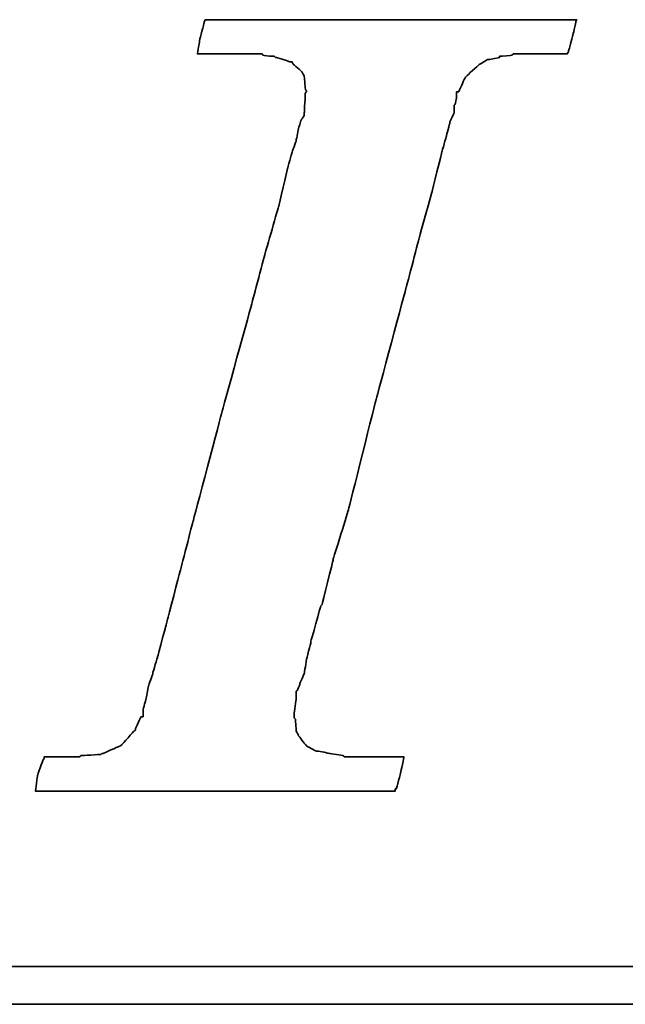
# Model space of a CAD drawing. Header units: millimetres. Extents: x 40 to 336, y 365 to 480.
# Tile 34 of 54: x 268.41 to 270.2, y 401.16 to 404.07. Entities that reach past the tile are written whole.
import ezdxf

# ---------------------------------------------------------------- set-up
doc = ezdxf.new("R2010")
doc.units = ezdxf.units.MM
doc.layers.add('DIM', color=4, linetype='Continuous')
doc.layers.add('layer 1', color=7, linetype='Continuous')

# ---------------------------------------------------------------- blocks, each defined once
blk = doc.blocks.new('TBI MOTION logo(完整正式版)')
at = {"layer": 'layer 1', "color": 22, "lineweight": 35}
for points, knots in [([(-40.59125, -7.94375), (-40.59125, -7.94375), (-40.97375, -7.94375), (-40.97375, -7.94375), (-40.97375, -7.94375), (-40.97375, -7.94375), (-41.38125, -7.94375), (-41.38125, -7.94375), (-41.38125, -7.94375), (-41.38125, -7.94375), (-41.54875, -7.94375), (-41.54875, -7.94375), (-41.54875, -7.94375), (-41.54875, -7.94375), (-41.59875, -7.94375), (-41.59875, -7.94375), (-41.59875, -7.94375), (-41.59875, -7.94375), (-41.88375, -7.94375), (-41.88375, -7.94375), (-41.88375, -7.94375), (-41.88375, -7.94375), (-41.90875, -7.91875), (-41.90875, -7.91875), (-41.90875, -7.91875), (-41.90875, -7.91875), (-42.19875, -7.87125), (-42.19875, -7.87125), (-42.19875, -7.87125), (-42.19875, -7.87125), (-42.43875, -7.82375), (-42.43875, -7.82375), (-42.43875, -7.82375), (-42.43875, -7.82375), (-42.45875, -7.82375), (-42.45875, -7.82375), (-42.45875, -7.82375), (-42.45875, -7.82375), (-42.48625, -7.82375), (-42.48625, -7.82375), (-42.48625, -7.82375), (-42.48625, -7.82375), (-42.67625, -7.72375), (-42.67625, -7.72375), (-42.67625, -7.72375), (-42.67625, -7.72375), (-42.70125, -7.70375), (-42.70125, -7.70375), (-42.70125, -7.70375), (-42.70125, -7.70375), (-42.72375, -7.67875), (-42.72375, -7.67875), (-42.72375, -7.67875), (-42.72375, -7.67875), (-42.86875, -7.48875), (-42.86875, -7.48875), (-42.86875, -7.48875), (-42.86875, -7.48875), (-42.89375, -7.43875), (-42.89375, -7.43875), (-42.89375, -7.43875), (-42.89375, -7.43875), (-42.91875, -7.38875), (-42.91875, -7.38875), (-42.91875, -7.38875), (-42.91875, -7.38875), (-42.93875, -7.12875), (-42.93875, -7.12875), (-42.93875, -7.12875), (-42.93875, -7.12875), (-42.96375, -7.10375), (-42.96375, -7.10375), (-42.96375, -7.10375), (-42.96375, -7.10375), (-42.96375, -7.05375), (-42.96375, -7.05375), (-42.96375, -7.05375), (-42.96375, -7.05375), (-42.96375, -7.00875), (-42.96375, -7.00875), (-42.96375, -7.00875), (-42.96375, -7.00875), (-42.91875, -6.69625), (-42.91875, -6.69625), (-42.91875, -6.69625), (-42.91875, -6.69625), (-42.91875, -6.62375), (-42.91875, -6.62375), (-42.91875, -6.62375), (-42.91875, -6.62375), (-42.91875, -6.59625), (-42.91875, -6.59625), (-42.91875, -6.59625), (-42.91875, -6.59625), (-42.91875, -6.57375), (-42.91875, -6.57375), (-42.91875, -6.57375), (-42.91875, -6.57375), (-42.91875, -6.52875), (-42.91875, -6.52875), (-42.91875, -6.52875), (-42.91875, -6.52875), (-42.89375, -6.50375), (-42.89375, -6.50375), (-42.89375, -6.50375), (-42.89375, -6.50375), (-42.84375, -6.38375), (-42.84375, -6.38375), (-42.84375, -6.38375), (-42.84375, -6.38375), (-42.84375, -6.35875), (-42.84375, -6.35875), (-42.84375, -6.35875), (-42.84375, -6.35875), (-42.74625, -6.14375), (-42.74625, -6.14375), (-42.74625, -6.14375), (-42.74625, -6.14375), (-42.70125, -5.85375), (-42.70125, -5.85375), (-42.70125, -5.85375), (-42.70125, -5.85375), (-42.60375, -5.47125), (-42.60375, -5.47125), (-42.60375, -5.47125), (-42.60375, -5.47125), (-42.60375, -5.44875), (-42.60375, -5.44875), (-42.60375, -5.44875), (-42.60375, -5.44875), (-42.38875, -4.67875), (-42.38875, -4.67875), (-42.38875, -4.67875), (-42.38875, -4.67875), (-42.36375, -4.65375), (-42.36375, -4.65375), (-42.36375, -4.65375), (-42.36375, -4.65375), (-42.12375, -3.69625), (-42.12375, -3.69625), (-42.12375, -3.69625), (-42.12375, -3.69625), (-42.12375, -3.67374), (-42.12375, -3.67374), (-42.12375, -3.67374), (-42.12375, -3.67374), (-41.78875, -2.59374), (-41.78875, -2.59374), (-41.78875, -2.59374), (-41.78875, -2.59374), (-41.18875, -0.19375), (-41.18875, -0.19375), (-41.18875, -0.19375), (-41.18875, -0.19375), (-40.54375, 2.20624), (-40.54375, 2.20624), (-40.54375, 2.20624), (-40.54375, 2.20624), (-40.25375, 3.30875), (-40.25375, 3.30875), (-40.25375, 3.30875), (-40.25375, 3.30875), (-39.98875, 4.27125), (-39.98875, 4.27125), (-39.98875, 4.27125), (-39.98875, 4.27125), (-39.77375, 5.13125), (-39.77375, 5.13125), (-39.77375, 5.13125), (-39.77375, 5.13125), (-39.67875, 5.47125), (-39.67875, 5.47125), (-39.67875, 5.47125), (-39.67875, 5.47125), (-39.60375, 5.75625), (-39.60375, 5.75625), (-39.60375, 5.75625), (-39.60375, 5.75625), (-39.60375, 5.78125), (-39.60375, 5.78125), (-39.60375, 5.78125), (-39.60375, 5.78125), (-39.50875, 5.97125), (-39.50875, 5.97125), (-39.50875, 5.97125), (-39.50875, 5.97125), (-39.50875, 6.13875), (-39.50875, 6.13875), (-39.50875, 6.13875), (-39.50875, 6.13875), (-39.48625, 6.16625), (-39.48625, 6.16625), (-39.48625, 6.16625), (-39.48625, 6.16625), (-39.46125, 6.28625), (-39.46125, 6.28625), (-39.46125, 6.28625), (-39.46125, 6.28625), (-39.46125, 6.42625), (-39.46125, 6.42625), (-39.46125, 6.42625), (-39.46125, 6.42625), (-39.41375, 6.42625), (-39.41375, 6.42625), (-39.41375, 6.42625), (-39.41375, 6.42625), (-39.29375, 6.69125), (-39.29375, 6.69125), (-39.29375, 6.69125), (-39.29375, 6.69125), (-39.26875, 6.74125), (-39.26875, 6.74125), (-39.26875, 6.74125), (-39.26875, 6.74125), (-39.24375, 6.76625), (-39.24375, 6.76625), (-39.24375, 6.76625), (-39.24375, 6.76625), (-38.98375, 7.00624), (-38.98375, 7.00624), (-38.98375, 7.00624), (-38.98375, 7.00624), (-38.95625, 7.02624), (-38.95625, 7.02624), (-38.95625, 7.02624), (-38.95625, 7.02624), (-38.78875, 7.12624), (-38.78875, 7.12624), (-38.78875, 7.12624), (-38.78875, 7.12624), (-38.76375, 7.12624), (-38.76375, 7.12624), (-38.76375, 7.12624), (-38.76375, 7.12624), (-38.74375, 7.12624), (-38.74375, 7.12624), (-38.74375, 7.12624), (-38.74375, 7.12624), (-38.52875, 7.17125), (-38.52875, 7.17125), (-38.52875, 7.17125), (-38.52875, 7.17125), (-38.52875, 7.19624), (-38.52875, 7.19624), (-38.52875, 7.19624), (-38.52875, 7.19624), (-38.50375, 7.19624), (-38.50375, 7.19624), (-38.50375, 7.19624), (-38.50375, 7.19624), (-38.26125, 7.21875), (-38.26125, 7.21875), (-38.26125, 7.21875), (-38.26125, 7.21875), (-38.23875, 7.24624), (-38.23875, 7.24624), (-38.23875, 7.24624), (-38.23875, 7.24624), (-38.21625, 7.24624), (-38.21625, 7.24624), (-38.21625, 7.24624), (-38.21625, 7.24624), (-38.18875, 7.24624), (-38.18875, 7.24624), (-38.18875, 7.24624), (-38.18875, 7.24624), (-37.90375, 7.24624), (-37.90375, 7.24624), (-37.90375, 7.24624), (-37.90375, 7.24624), (-37.85375, 7.24624), (-37.85375, 7.24624), (-37.85375, 7.24624), (-37.85375, 7.24624), (-37.75875, 7.24624), (-37.75875, 7.24624), (-37.75875, 7.24624), (-37.75875, 7.24624), (-37.42375, 7.24624), (-37.42375, 7.24624), (-37.42375, 7.24624), (-37.42375, 7.24624), (-37.08875, 7.24624), (-37.08875, 7.24624), (-37.08875, 7.24624), (-37.08875, 7.24624), (-37.06375, 7.24624), (-37.06375, 7.24624), (-37.06375, 7.24624), (-37.06375, 7.24624), (-37.06375, 7.26624), (-37.06375, 7.26624), (-37.06375, 7.26624), (-37.06375, 7.26624), (-37.03875, 7.29125), (-37.03875, 7.29125), (-37.03875, 7.29125), (-37.03875, 7.29125), (-37.03875, 7.31625), (-37.03875, 7.31625), (-37.03875, 7.31625), (-37.03875, 7.31625), (-36.94125, 7.67625), (-36.94125, 7.67625), (-36.94125, 7.67625), (-36.94125, 7.67625), (-36.86875, 7.98625), (-36.86875, 7.98625), (-36.86875, 7.98625), (-36.86875, 7.98625), (-36.98875, 7.98625), (-36.98875, 7.98625), (-36.98875, 7.98625), (-36.98875, 7.98625), (-37.42375, 7.98625), (-37.42375, 7.98625), (-37.42375, 7.98625), (-37.42375, 7.98625), (-37.94875, 7.98625), (-37.94875, 7.98625), (-37.94875, 7.98625), (-37.94875, 7.98625), (-38.57375, 7.98625), (-38.57375, 7.98625), (-38.57375, 7.98625), (-38.57375, 7.98625), (-39.29375, 7.98625), (-39.29375, 7.98625), (-39.29375, 7.98625), (-39.29375, 7.98625), (-40.82875, 7.98625), (-40.82875, 7.98625), (-40.82875, 7.98625), (-40.82875, 7.98625), (-42.36375, 7.98625), (-42.36375, 7.98625), (-42.36375, 7.98625), (-42.36375, 7.98625), (-43.08375, 7.98625), (-43.08375, 7.98625), (-43.08375, 7.98625), (-43.08375, 7.98625), (-43.70875, 7.98625), (-43.70875, 7.98625), (-43.70875, 7.98625), (-43.70875, 7.98625), (-44.23375, 7.98625), (-44.23375, 7.98625), (-44.23375, 7.98625), (-44.23375, 7.98625), (-44.66875, 7.98625), (-44.66875, 7.98625), (-44.66875, 7.98625), (-44.66875, 7.98625), (-44.88375, 7.98625), (-44.88375, 7.98625), (-44.88375, 7.98625), (-44.88375, 7.98625), (-44.90875, 7.94125), (-44.90875, 7.94125), (-44.90875, 7.94125), (-44.90875, 7.94125), (-44.90875, 7.91625), (-44.90875, 7.91625), (-44.90875, 7.91625), (-44.90875, 7.91625), (-45.00375, 7.55625), (-45.00375, 7.55625), (-45.00375, 7.55625), (-45.00375, 7.55625), (-45.05375, 7.24624), (-45.05375, 7.24624), (-45.05375, 7.24624), (-45.05375, 7.24624), (-44.61875, 7.24624), (-44.61875, 7.24624), (-44.61875, 7.24624), (-44.61875, 7.24624), (-44.11375, 7.24624), (-44.11375, 7.24624), (-44.11375, 7.24624), (-44.11375, 7.24624), (-43.99375, 7.24624), (-43.99375, 7.24624), (-43.99375, 7.24624), (-43.99375, 7.24624), (-43.94625, 7.24624), (-43.94625, 7.24624), (-43.94625, 7.24624), (-43.94625, 7.24624), (-43.92374, 7.24624), (-43.92374, 7.24624), (-43.92374, 7.24624), (-43.92374, 7.24624), (-43.65875, 7.24624), (-43.65875, 7.24624), (-43.65875, 7.24624), (-43.65875, 7.24624), (-43.63875, 7.21875), (-43.63875, 7.21875), (-43.63875, 7.21875), (-43.63875, 7.21875), (-43.46875, 7.19624), (-43.46875, 7.19624), (-43.46875, 7.19624), (-43.46875, 7.19624), (-43.39875, 7.19624), (-43.39875, 7.19624), (-43.39875, 7.19624), (-43.39875, 7.19624), (-43.37125, 7.17125), (-43.37125, 7.17125), (-43.37125, 7.17125), (-43.37125, 7.17125), (-43.34875, 7.17125), (-43.34875, 7.17125), (-43.34875, 7.17125), (-43.34875, 7.17125), (-43.20375, 7.12624), (-43.20375, 7.12624), (-43.20375, 7.12624), (-43.20375, 7.12624), (-43.05875, 7.07624), (-43.05875, 7.07624), (-43.05875, 7.07624), (-43.05875, 7.07624), (-43.01375, 7.07624), (-43.01375, 7.07624), (-43.01375, 7.07624), (-43.01375, 7.07624), (-42.98875, 7.02624), (-42.98875, 7.02624), (-42.98875, 7.02624), (-42.98875, 7.02624), (-42.79875, 6.86125), (-42.79875, 6.86125), (-42.79875, 6.86125), (-42.79875, 6.86125), (-42.77375, 6.81125), (-42.77375, 6.81125), (-42.77375, 6.81125), (-42.77375, 6.81125), (-42.74625, 6.76625), (-42.74625, 6.76625), (-42.74625, 6.76625), (-42.74625, 6.76625), (-42.72375, 6.47625), (-42.72375, 6.47625), (-42.72375, 6.47625), (-42.72375, 6.47625), (-42.70125, 6.45124), (-42.70125, 6.45124), (-42.70125, 6.45124), (-42.70125, 6.45124), (-42.70125, 6.42625), (-42.70125, 6.42625), (-42.70125, 6.42625), (-42.70125, 6.42625), (-42.72375, 6.40625), (-42.72375, 6.40625), (-42.72375, 6.40625), (-42.72375, 6.40625), (-42.74625, 5.97125), (-42.74625, 5.97125), (-42.74625, 5.97125), (-42.74625, 5.97125), (-42.74625, 5.94625), (-42.74625, 5.94625), (-42.74625, 5.94625), (-42.74625, 5.94625), (-42.74625, 5.92625), (-42.74625, 5.92625), (-42.74625, 5.92625), (-42.74625, 5.92625), (-42.77375, 5.87625), (-42.77375, 5.87625), (-42.77375, 5.87625), (-42.77375, 5.87625), (-42.81875, 5.80625), (-42.81875, 5.80625), (-42.81875, 5.80625), (-42.81875, 5.80625), (-42.86875, 5.63625), (-42.86875, 5.63625), (-42.86875, 5.63625), (-42.86875, 5.63625), (-42.91875, 5.39625), (-42.91875, 5.39625), (-42.91875, 5.39625), (-42.91875, 5.39625), (-42.91875, 5.37124), (-42.91875, 5.37124), (-42.91875, 5.37124), (-42.91875, 5.37124), (-43.01375, 5.10874), (-43.01375, 5.10874), (-43.01375, 5.10874), (-43.01375, 5.10874), (-43.10875, 4.77124), (-43.10875, 4.77124), (-43.10875, 4.77124), (-43.10875, 4.77124), (-43.29875, 3.95625), (-43.29875, 3.95625), (-43.29875, 3.95625), (-43.29875, 3.95625), (-43.58875, 2.95125), (-43.58875, 2.95125), (-43.58875, 2.95125), (-43.58875, 2.95125), (-43.87375, 1.87125), (-43.87375, 1.87125), (-43.87375, 1.87125), (-43.87375, 1.87125), (-44.52625, -0.50374), (-44.52625, -0.50374), (-44.52625, -0.50374), (-44.52625, -0.50374), (-45.14875, -2.85375), (-45.14875, -2.85375), (-45.14875, -2.85375), (-45.14875, -2.85375), (-45.43375, -3.95875), (-45.43375, -3.95875), (-45.43375, -3.95875), (-45.43375, -3.95875), (-45.69875, -4.96875), (-45.69875, -4.96875), (-45.69875, -4.96875), (-45.69875, -4.96875), (-45.91375, -5.78375), (-45.91375, -5.78375), (-45.91375, -5.78375), (-45.91375, -5.78375), (-46.01375, -6.11875), (-46.01375, -6.11875), (-46.01375, -6.11875), (-46.01375, -6.11875), (-46.01375, -6.14375), (-46.01375, -6.14375), (-46.01375, -6.14375), (-46.01375, -6.14375), (-46.10875, -6.40875), (-46.10875, -6.40875), (-46.10875, -6.40875), (-46.10875, -6.40875), (-46.15375, -6.64875), (-46.15375, -6.64875), (-46.15375, -6.64875), (-46.15375, -6.64875), (-46.20375, -6.83875), (-46.20375, -6.83875), (-46.20375, -6.83875), (-46.20375, -6.83875), (-46.22875, -6.93375), (-46.22875, -6.93375), (-46.22875, -6.93375), (-46.22875, -6.93375), (-46.22875, -7.07875), (-46.22875, -7.07875), (-46.22875, -7.07875), (-46.22875, -7.07875), (-46.27375, -7.07875), (-46.27375, -7.07875), (-46.27375, -7.07875), (-46.27375, -7.07875), (-46.39375, -7.34375), (-46.39375, -7.34375), (-46.39375, -7.34375), (-46.39375, -7.34375), (-46.39375, -7.36875), (-46.39375, -7.36875), (-46.39375, -7.36875), (-46.39375, -7.36875), (-46.42125, -7.38875), (-46.42125, -7.38875), (-46.42125, -7.38875), (-46.42125, -7.38875), (-46.68375, -7.67875), (-46.68375, -7.67875), (-46.68375, -7.67875), (-46.68375, -7.67875), (-46.70875, -7.70375), (-46.70875, -7.70375), (-46.70875, -7.70375), (-46.70875, -7.70375), (-46.75375, -7.72375), (-46.75375, -7.72375), (-46.75375, -7.72375), (-46.75375, -7.72375), (-47.08875, -7.87125), (-47.08875, -7.87125), (-47.08875, -7.87125), (-47.08875, -7.87125), (-47.11625, -7.87125), (-47.11625, -7.87125), (-47.11625, -7.87125), (-47.11625, -7.87125), (-47.13875, -7.89375), (-47.13875, -7.89375), (-47.13875, -7.89375), (-47.13875, -7.89375), (-47.56875, -7.91875), (-47.56875, -7.91875), (-47.56875, -7.91875), (-47.56875, -7.91875), (-47.59625, -7.94375), (-47.59625, -7.94375), (-47.59625, -7.94375), (-47.59625, -7.94375), (-47.64375, -7.94375), (-47.64375, -7.94375), (-47.64375, -7.94375), (-47.64375, -7.94375), (-47.73625, -7.94375), (-47.73625, -7.94375), (-47.73625, -7.94375), (-47.73625, -7.94375), (-48.07375, -7.94375), (-48.07375, -7.94375), (-48.07375, -7.94375), (-48.07375, -7.94375), (-48.36125, -7.94375), (-48.36125, -7.94375), (-48.36125, -7.94375), (-48.36125, -7.94375), (-48.36125, -7.96625), (-48.36125, -7.96625), (-48.36125, -7.96625), (-48.36125, -7.96625), (-48.36125, -7.99125), (-48.36125, -7.99125), (-48.36125, -7.99125), (-48.36125, -7.99125), (-48.38875, -8.01375), (-48.38875, -8.01375), (-48.38875, -8.01375), (-48.38875, -8.01375), (-48.50875, -8.34875), (-48.50875, -8.34875), (-48.50875, -8.34875), (-48.50875, -8.34875), (-48.55375, -8.68625), (-48.55375, -8.68625), (-48.55375, -8.68625), (-48.55375, -8.68625), (-48.45875, -8.68625), (-48.45875, -8.68625), (-48.45875, -8.68625), (-48.45875, -8.68625), (-48.07375, -8.68625), (-48.07375, -8.68625), (-48.07375, -8.68625), (-48.07375, -8.68625), (-47.52375, -8.68625), (-47.52375, -8.68625), (-47.52375, -8.68625), (-47.52375, -8.68625), (-46.92375, -8.68625), (-46.92375, -8.68625), (-46.92375, -8.68625), (-46.92375, -8.68625), (-46.25375, -8.68625), (-46.25375, -8.68625), (-46.25375, -8.68625), (-46.25375, -8.68625), (-46.20375, -8.68625), (-46.20375, -8.68625), (-46.20375, -8.68625), (-46.20375, -8.68625), (-44.71375, -8.68625), (-44.71375, -8.68625), (-44.71375, -8.68625), (-44.71375, -8.68625), (-43.22875, -8.68625), (-43.22875, -8.68625), (-43.22875, -8.68625), (-43.22875, -8.68625), (-42.55875, -8.68625), (-42.55875, -8.68625), (-42.55875, -8.68625), (-42.55875, -8.68625), (-42.50875, -8.68625), (-42.50875, -8.68625), (-42.50875, -8.68625), (-42.50875, -8.68625), (-41.93375, -8.68625), (-41.93375, -8.68625), (-41.93375, -8.68625), (-41.93375, -8.68625), (-41.38125, -8.68625), (-41.38125, -8.68625), (-41.38125, -8.68625), (-41.38125, -8.68625), (-40.97375, -8.68625), (-40.97375, -8.68625), (-40.97375, -8.68625), (-40.97375, -8.68625), (-40.78125, -8.68625), (-40.78125, -8.68625), (-40.78125, -8.68625), (-40.78125, -8.68625), (-40.78125, -8.63875), (-40.78125, -8.63875), (-40.78125, -8.63875), (-40.78125, -8.63875), (-40.75875, -8.63875), (-40.75875, -8.63875), (-40.75875, -8.63875), (-40.75875, -8.63875), (-40.66375, -8.27875), (-40.66375, -8.27875), (-40.66375, -8.27875), (-40.66375, -8.27875), (-40.59125, -7.94375), (-40.59125, -7.94375)], [0, 0, 0, 0, 0.00558659, 0.00558659, 0.00558659, 0.0055866, 0.01117318, 0.01117318, 0.01117318, 0.01117319, 0.01675978, 0.01675978, 0.01675978, 0.01675979, 0.02234637, 0.02234637, 0.02234637, 0.02234638, 0.02793296, 0.02793296, 0.02793296, 0.02793297, 0.03351955, 0.03351955, 0.03351955, 0.03351956, 0.03910615, 0.03910615, 0.03910615, 0.03910616, 0.04469274, 0.04469274, 0.04469274, 0.04469275, 0.05027933, 0.05027933, 0.05027933, 0.05027934, 0.05586592, 0.05586592, 0.05586592, 0.05586593, 0.06145251, 0.06145251, 0.06145251, 0.06145252, 0.06703911, 0.06703911, 0.06703911, 0.06703912, 0.0726257, 0.0726257, 0.0726257, 0.07262571, 0.07821229, 0.07821229, 0.07821229, 0.0782123, 0.08379888, 0.08379888, 0.08379888, 0.08379889, 0.08938547, 0.08938547, 0.08938547, 0.08938548, 0.09497207, 0.09497207, 0.09497207, 0.09497208, 0.10055866, 0.10055866, 0.10055866, 0.10055867, 0.10614525, 0.10614525, 0.10614525, 0.10614526, 0.11173184, 0.11173184, 0.11173184, 0.11173185, 0.11731844, 0.11731844, 0.11731844, 0.11731845, 0.12290503, 0.12290503, 0.12290503, 0.12290504, 0.12849162, 0.12849162, 0.12849162, 0.12849163, 0.13407821, 0.13407821, 0.13407821, 0.13407822, 0.1396648, 0.1396648, 0.1396648, 0.13966481, 0.1452514, 0.1452514, 0.1452514, 0.14525141, 0.15083799, 0.15083799, 0.15083799, 0.150838, 0.15642458, 0.15642458, 0.15642458, 0.15642459, 0.16201117, 0.16201117, 0.16201117, 0.16201118, 0.16759777, 0.16759777, 0.16759777, 0.16759778, 0.17318436, 0.17318436, 0.17318436, 0.17318437, 0.17877095, 0.17877095, 0.17877095, 0.17877096, 0.18435754, 0.18435754, 0.18435754, 0.18435755, 0.18994413, 0.18994413, 0.18994413, 0.18994414, 0.19553073, 0.19553073, 0.19553073, 0.19553074, 0.20111732, 0.20111732, 0.20111732, 0.20111733, 0.20670391, 0.20670391, 0.20670391, 0.20670392, 0.2122905, 0.2122905, 0.2122905, 0.21229051, 0.21787709, 0.21787709, 0.21787709, 0.2178771, 0.22346369, 0.22346369, 0.22346369, 0.2234637, 0.22905028, 0.22905028, 0.22905028, 0.22905029, 0.23463687, 0.23463687, 0.23463687, 0.23463688, 0.24022346, 0.24022346, 0.24022346, 0.24022347, 0.24581006, 0.24581006, 0.24581006, 0.24581007, 0.25139665, 0.25139665, 0.25139665, 0.25139666, 0.25698324, 0.25698324, 0.25698324, 0.25698325, 0.26256983, 0.26256983, 0.26256983, 0.26256984, 0.26815642, 0.26815642, 0.26815642, 0.26815643, 0.27374302, 0.27374302, 0.27374302, 0.27374303, 0.27932961, 0.27932961, 0.27932961, 0.27932962, 0.2849162, 0.2849162, 0.2849162, 0.28491621, 0.29050279, 0.29050279, 0.29050279, 0.2905028, 0.29608939, 0.29608939, 0.29608939, 0.2960894, 0.30167598, 0.30167598, 0.30167598, 0.30167599, 0.30726257, 0.30726257, 0.30726257, 0.30726258, 0.31284916, 0.31284916, 0.31284916, 0.31284917, 0.31843575, 0.31843575, 0.31843575, 0.31843576, 0.32402235, 0.32402235, 0.32402235, 0.32402236, 0.32960894, 0.32960894, 0.32960894, 0.32960895, 0.33519553, 0.33519553, 0.33519553, 0.33519554, 0.34078212, 0.34078212, 0.34078212, 0.34078213, 0.34636872, 0.34636872, 0.34636872, 0.34636873, 0.35195531, 0.35195531, 0.35195531, 0.35195532, 0.3575419, 0.3575419, 0.3575419, 0.35754191, 0.36312849, 0.36312849, 0.36312849, 0.3631285, 0.36871508, 0.36871508, 0.36871508, 0.36871509, 0.37430168, 0.37430168, 0.37430168, 0.37430169, 0.37988827, 0.37988827, 0.37988827, 0.37988828, 0.38547486, 0.38547486, 0.38547486, 0.38547487, 0.39106145, 0.39106145, 0.39106145, 0.39106146, 0.39664804, 0.39664804, 0.39664804, 0.39664805, 0.40223464, 0.40223464, 0.40223464, 0.40223465, 0.40782123, 0.40782123, 0.40782123, 0.40782124, 0.41340782, 0.41340782, 0.41340782, 0.41340783, 0.41899441, 0.41899441, 0.41899441, 0.41899442, 0.42458101, 0.42458101, 0.42458101, 0.42458102, 0.4301676, 0.4301676, 0.4301676, 0.43016761, 0.43575419, 0.43575419, 0.43575419, 0.4357542, 0.44134078, 0.44134078, 0.44134078, 0.44134079, 0.44692737, 0.44692737, 0.44692737, 0.44692738, 0.45251397, 0.45251397, 0.45251397, 0.45251398, 0.45810056, 0.45810056, 0.45810056, 0.45810057, 0.46368715, 0.46368715, 0.46368715, 0.46368716, 0.46927374, 0.46927374, 0.46927374, 0.46927375, 0.47486034, 0.47486034, 0.47486034, 0.47486035, 0.48044693, 0.48044693, 0.48044693, 0.48044694, 0.48603352, 0.48603352, 0.48603352, 0.48603353, 0.49162011, 0.49162011, 0.49162011, 0.49162012, 0.4972067, 0.4972067, 0.4972067, 0.49720671, 0.5027933, 0.5027933, 0.5027933, 0.50279331, 0.50837989, 0.50837989, 0.50837989, 0.5083799, 0.51396648, 0.51396648, 0.51396648, 0.51396649, 0.51955307, 0.51955307, 0.51955307, 0.51955308, 0.52513966, 0.52513966, 0.52513966, 0.52513967, 0.53072626, 0.53072626, 0.53072626, 0.53072627, 0.53631285, 0.53631285, 0.53631285, 0.53631286, 0.54189944, 0.54189944, 0.54189944, 0.54189945, 0.54748603, 0.54748603, 0.54748603, 0.54748604, 0.55307263, 0.55307263, 0.55307263, 0.55307264, 0.55865922, 0.55865922, 0.55865922, 0.55865923, 0.56424581, 0.56424581, 0.56424581, 0.56424582, 0.5698324, 0.5698324, 0.5698324, 0.56983241, 0.57541899, 0.57541899, 0.57541899, 0.575419, 0.58100559, 0.58100559, 0.58100559, 0.5810056, 0.58659218, 0.58659218, 0.58659218, 0.58659219, 0.59217877, 0.59217877, 0.59217877, 0.59217878, 0.59776536, 0.59776536, 0.59776536, 0.59776537, 0.60335196, 0.60335196, 0.60335196, 0.60335197, 0.60893855, 0.60893855, 0.60893855, 0.60893856, 0.61452514, 0.61452514, 0.61452514, 0.61452515, 0.62011173, 0.62011173, 0.62011173, 0.62011174, 0.62569832, 0.62569832, 0.62569832, 0.62569833, 0.63128492, 0.63128492, 0.63128492, 0.63128493, 0.63687151, 0.63687151, 0.63687151, 0.63687152, 0.6424581, 0.6424581, 0.6424581, 0.64245811, 0.64804469, 0.64804469, 0.64804469, 0.6480447, 0.65363128, 0.65363128, 0.65363128, 0.65363129, 0.65921788, 0.65921788, 0.65921788, 0.65921789, 0.66480447, 0.66480447, 0.66480447, 0.66480448, 0.67039106, 0.67039106, 0.67039106, 0.67039107, 0.67597765, 0.67597765, 0.67597765, 0.67597766, 0.68156425, 0.68156425, 0.68156425, 0.68156426, 0.68715084, 0.68715084, 0.68715084, 0.68715085, 0.69273743, 0.69273743, 0.69273743, 0.69273744, 0.69832402, 0.69832402, 0.69832402, 0.69832403, 0.70391061, 0.70391061, 0.70391061, 0.70391062, 0.70949721, 0.70949721, 0.70949721, 0.70949722, 0.7150838, 0.7150838, 0.7150838, 0.71508381, 0.72067039, 0.72067039, 0.72067039, 0.7206704, 0.72625698, 0.72625698, 0.72625698, 0.72625699, 0.73184358, 0.73184358, 0.73184358, 0.73184359, 0.73743017, 0.73743017, 0.73743017, 0.73743018, 0.74301676, 0.74301676, 0.74301676, 0.74301677, 0.74860335, 0.74860335, 0.74860335, 0.74860336, 0.75418994, 0.75418994, 0.75418994, 0.75418995, 0.75977654, 0.75977654, 0.75977654, 0.75977655, 0.76536313, 0.76536313, 0.76536313, 0.76536314, 0.77094972, 0.77094972, 0.77094972, 0.77094973, 0.77653631, 0.77653631, 0.77653631, 0.77653632, 0.78212291, 0.78212291, 0.78212291, 0.78212292, 0.7877095, 0.7877095, 0.7877095, 0.78770951, 0.79329609, 0.79329609, 0.79329609, 0.7932961, 0.79888268, 0.79888268, 0.79888268, 0.79888269, 0.80446927, 0.80446927, 0.80446927, 0.80446928, 0.81005587, 0.81005587, 0.81005587, 0.81005588, 0.81564246, 0.81564246, 0.81564246, 0.81564247, 0.82122905, 0.82122905, 0.82122905, 0.82122906, 0.82681564, 0.82681564, 0.82681564, 0.82681565, 0.83240223, 0.83240223, 0.83240223, 0.83240224, 0.83798883, 0.83798883, 0.83798883, 0.83798884, 0.84357542, 0.84357542, 0.84357542, 0.84357543, 0.84916201, 0.84916201, 0.84916201, 0.84916202, 0.8547486, 0.8547486, 0.8547486, 0.85474861, 0.8603352, 0.8603352, 0.8603352, 0.86033521, 0.86592179, 0.86592179, 0.86592179, 0.8659218, 0.87150838, 0.87150838, 0.87150838, 0.87150839, 0.87709497, 0.87709497, 0.87709497, 0.87709498, 0.88268156, 0.88268156, 0.88268156, 0.88268157, 0.88826816, 0.88826816, 0.88826816, 0.88826817, 0.89385475, 0.89385475, 0.89385475, 0.89385476, 0.89944134, 0.89944134, 0.89944134, 0.89944135, 0.90502793, 0.90502793, 0.90502793, 0.90502794, 0.91061453, 0.91061453, 0.91061453, 0.91061454, 0.91620112, 0.91620112, 0.91620112, 0.91620113, 0.92178771, 0.92178771, 0.92178771, 0.92178772, 0.9273743, 0.9273743, 0.9273743, 0.92737431, 0.93296089, 0.93296089, 0.93296089, 0.9329609, 0.93854749, 0.93854749, 0.93854749, 0.9385475, 0.94413408, 0.94413408, 0.94413408, 0.94413409, 0.94972067, 0.94972067, 0.94972067, 0.94972068, 0.95530726, 0.95530726, 0.95530726, 0.95530727, 0.96089385, 0.96089385, 0.96089385, 0.96089386, 0.96648045, 0.96648045, 0.96648045, 0.96648046, 0.97206704, 0.97206704, 0.97206704, 0.97206705, 0.97765363, 0.97765363, 0.97765363, 0.97765364, 0.98324022, 0.98324022, 0.98324022, 0.98324023, 0.98882682, 0.98882682, 0.98882682, 0.98882683, 0.99441341, 0.99441341, 0.99441341, 0.99441342, 1, 1, 1, 1]), ([(75.90875, -9.47875), (75.90875, -9.47875), (75.90875, -12.28625), (75.90875, -12.28625), (75.90875, -12.28625), (75.90875, -12.28625), (75.90875, -12.47875), (75.90875, -12.47875), (75.90875, -12.47875), (75.90875, -12.47875), (75.71625, -12.47875), (75.71625, -12.47875), (75.71625, -12.47875), (75.71625, -12.47875), (-88.32875, -12.47875), (-88.32875, -12.47875), (-88.32875, -12.47875), (-88.32875, -12.47875), (-88.32875, -13.29375), (-88.32875, -13.29375), (-88.32875, -13.29375), (-88.32875, -13.29375), (82.89125, -13.29375), (82.89125, -13.29375), (82.89125, -13.29375), (82.89125, -13.29375), (75.90875, -9.47875), (75.90875, -9.47875)], [0, 0, 0, 0, 0.14285714, 0.14285714, 0.14285714, 0.14285715, 0.28571429, 0.28571429, 0.28571429, 0.2857143, 0.42857143, 0.42857143, 0.42857143, 0.42857144, 0.57142857, 0.57142857, 0.57142857, 0.57142858, 0.71428571, 0.71428571, 0.71428571, 0.71428572, 0.85714286, 0.85714286, 0.85714286, 0.85714287, 1, 1, 1, 1])]:
    blk.add_open_spline(points, degree=3, knots=knots, dxfattribs=at)

msp = doc.modelspace()

# ---------------------------------------------------------------- block references
at = {"layer": 'DIM', "color": 7, "xscale": 0.1368257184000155, "yscale": 0.1368257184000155, "zscale": 0.1368257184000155}
msp.add_blockref('TBI MOTION logo(完整正式版)', (275.0976, 402.9803), dxfattribs=at)

doc.saveas('drawing.dxf')
